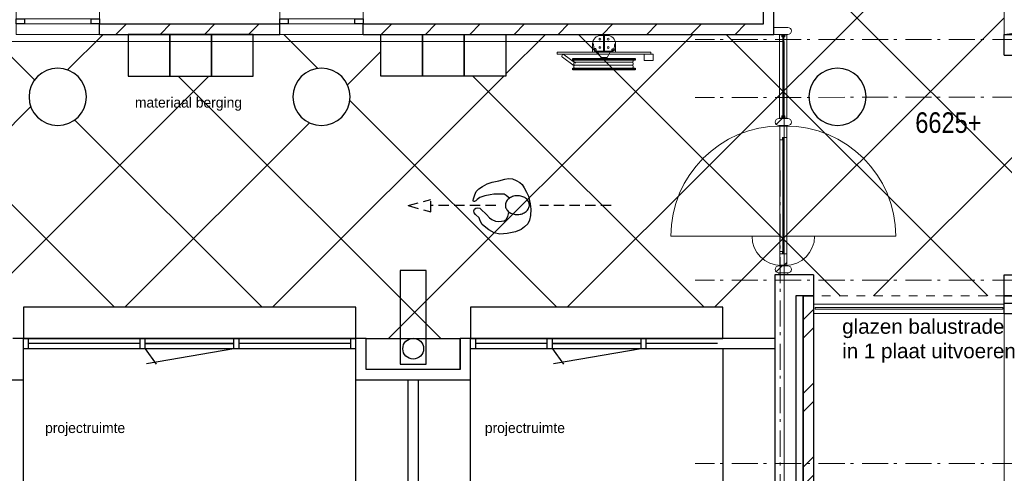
# Model space of a CAD drawing. Header units: millimetres. Extents: x 45699 to 251499, y 244 to 86446.
# Tile 176 of 240: x 202739 to 212184, y 42234 to 46591. Entities that reach past the tile are written whole.
import ezdxf

# ---------------------------------------------------------------- set-up
doc = ezdxf.new("R2010")
doc.units = ezdxf.units.MM
doc.header["$LTSCALE"] = 400
for name, pattern in [('HIDDEN', [0.375, 0.25, -0.125]), ('STYLE_01', [0.416641, 0.208282, -0.208359]), ('STYLE_06', [1.041641, 0.625, -0.208282, 0.069427, -0.138931])]:
    doc.linetypes.add(name, pattern=pattern)
for name, color, linetype, lineweight in [('Buitenkozijnen', 140, 'Continuous', 15), ('mat-baksteen', 5, 'Continuous', 25), ('mat-beton (ihwg)', 5, 'Continuous', 25), ('mat-glas-hor', 140, 'Continuous', 15), ('mat-kalkzandsteen', 5, 'Continuous', 25), ('mat-naaldhout', 140, 'Continuous', 15), ('None', 7, 'Continuous', 9), ('Sloopwerk', 5, 'Continuous', 25), ('Tekst', 140, 'Continuous', 15)]:
    doc.layers.add(name, color=color, linetype=linetype, lineweight=lineweight)
for name, color, linetype in [('inlay', 6, 'Continuous'), ('looplijnen', 8, 'HIDDEN'), ('plat', 5, 'Continuous'), ('symbol', 1, 'Continuous'), ('timmerwerk-ge', 150, 'Continuous'), ('verlichting', 2, 'Continuous')]:
    doc.layers.add(name, color=color, linetype=linetype)
doc.styles.add('Arial', font='arial.ttf', dxfattribs={"height": 176.388889})
doc.styles.add('Arial Narrow', font='ARIALN.TTF', dxfattribs={"height": 222.25})
doc.styles.add('s100', font='stylu.ttf', dxfattribs={"height": 100})

# ---------------------------------------------------------------- blocks, each defined once
blk = doc.blocks.new('*X402')
at = {"layer": 'None', "lineweight": 5}
blk.add_line((21188.1, 682), (21214.6, 708.6), dxfattribs=at)
blk = doc.blocks.new('*U403')
at = {"layer": 'mat-glas-hor', "color": 140, "lineweight": 15}
blk.add_lwpolyline([(21187.1, 796.2), (21187.1, 1899.3), (21175.1, 1899.3), (21175.1, 796.2)], close=True, dxfattribs=at)
at = {"layer": 'mat-naaldhout', "color": 140, "linetype": 'Continuous', "lineweight": 15}
for points in [[(21172.6, 1911), (21172.6, 1886), (21147.6, 1886), (21147.6, 2020), (21214.6, 2020), (21214.6, 1911)], [(21172.6, 791), (21172.6, 816), (21147.6, 816), (21147.6, 682), (21214.6, 682), (21214.6, 791)]]:
    blk.add_lwpolyline(points, close=True, dxfattribs=at)
at = {"layer": 'None', "color": 43, "linetype": 'Continuous', "lineweight": 9}
for p, q in [((20103.1, 962), (21161.1, 962)), ((22259.2, 962), (21201.1, 962))]:
    blk.add_line(p, q, dxfattribs=at)
at = {"layer": 'None', "color": 8, "lineweight": 5}
blk.add_lwpolyline([(21147.6, 2020), (21214.6, 2020), (21214.6, 791), (21147.6, 791)], close=True, dxfattribs=at)
at = {"layer": 'None', "color": 43, "linetype": 'Continuous', "lineweight": 9}
for centre, radius, start, end in [((21161.1, 962), 1058.1, 90, 180), ((21201.1, 962), 1058.1, 0, 90), ((21161.1, 962), 280.3, 180, 270), ((21201.1, 962), 280.3, 270, 0)]:
    blk.add_arc(centre, radius, start, end, dxfattribs=at)
at = {"layer": 'mat-naaldhout', "color": 140}
blk.add_blockref('*X402', (0, 0), dxfattribs=at)
blk = doc.blocks.new('*X15')
at = {"layer": 'None', "lineweight": 5}
blk.add_line((-23.7, -23.7), (33.5, 33.5), dxfattribs=at)
blk = doc.blocks.new('houten stijl 67 x 114')
at = {"layer": 'mat-naaldhout', "color": 140, "linetype": 'Continuous', "lineweight": 15, "flags": 128}
blk.add_lwpolyline([(33.5, 0), (33.5, 0, -0.414214), (0, -33.5), (0, -33.5, -0.414214), (-33.5, 0), (-33.5, 88), (-33.5, 88, -0.414214), (0, 121.5), (0, 121.5, -0.414214), (33.5, 88)], format="xyb", close=True, dxfattribs=at)
at = {"layer": 'mat-naaldhout', "color": 140}
blk.add_blockref('*X15', (0, 0), dxfattribs=at)
blk = doc.blocks.new('*U404')
at = {"layer": 'mat-glas-hor', "color": 8, "lineweight": 5}
blk.add_lwpolyline([(21146.1, 2092), (21216.1, 2092), (21216.1, 2900), (21146.1, 2900)], close=True, dxfattribs=at)
at = {"layer": 'mat-glas-hor', "color": 140, "lineweight": 15}
blk.add_lwpolyline([(21176.1, 2098.5), (21186.1, 2098.5), (21186.1, 2893.5), (21176.1, 2893.5)], close=True, dxfattribs=at)
at = {"layer": 'mat-naaldhout', "color": 140, "linetype": 'Continuous', "lineweight": 15, "flags": 128}
for points in [[(21170.9, 2900), (21145.9, 2900), (21145.9, 2899, 0.414214), (21147.9, 2897), (21164.4, 2897, -0.414214), (21167.9, 2893.5), (21167.9, 2877, 0.414214), (21169.9, 2875), (21170.9, 2875)], [(21191.4, 2900), (21216.4, 2900), (21216.4, 2899, -0.414214), (21214.4, 2897), (21197.9, 2897, 0.414214), (21194.4, 2893.5), (21194.4, 2877, -0.414214), (21192.4, 2875), (21191.4, 2875)], [(21170.9, 2092), (21145.9, 2092), (21145.9, 2093, -0.414214), (21147.9, 2095), (21164.4, 2095, 0.414214), (21167.9, 2098.5), (21167.9, 2115, -0.414214), (21169.9, 2117), (21170.9, 2117)], [(21191.4, 2092), (21216.4, 2092), (21216.4, 2093, 0.414214), (21214.4, 2095), (21197.9, 2095, -0.414214), (21194.4, 2098.5), (21194.4, 2115, 0.414214), (21192.4, 2117), (21191.4, 2117)]]:
    blk.add_lwpolyline(points, format="xyb", close=True, dxfattribs=at)
at = {"layer": 'None', "color": 7, "xscale": -1, "rotation": 270}
blk.add_blockref('houten stijl 67 x 114', (21137.1, 2058.5), dxfattribs=at)
blk = doc.blocks.new('*U405')
at = {"layer": 'None', "color": 140, "linetype": 'Continuous', "lineweight": 15, "flags": 128}
blk.add_lwpolyline([(21225.1, 2967), (21225.1, 2967, -0.414214), (21258.6, 2933.5), (21258.6, 2933.5, -0.414214), (21225.1, 2900), (21137.1, 2900), (21091.1, 2900), (21091.1, 2967), (21137.1, 2967)], format="xyb", close=True, dxfattribs=at)
at = {"layer": 'None', "color": 140, "linetype": 'Continuous', "lineweight": 15}
blk.add_lwpolyline([(21137.1, 610), (21225.1, 610), (21225.1, 590), (21137.1, 590)], close=True, dxfattribs=at)
at = {"layer": 'None', "color": 7}
for name in ['*U404', '*U403']:
    blk.add_blockref(name, (0, 0), dxfattribs=at)
at = {"layer": 'None', "color": 7, "xscale": -1, "rotation": 270}
blk.add_blockref('houten stijl 67 x 114', (21137.1, 643.5), dxfattribs=at)
blk = doc.blocks.new('*U669')
at = {"layer": 'None', "color": 8, "linetype": 'Continuous', "lineweight": 5}
for points in [[(23301.1, 220), (25297.7, 220), (25297.7, -2140), (23301.1, -2140)], [(27294.4, 220), (29291.1, 220), (29291.1, -2140), (27294.4, -2140)], [(29291.1, -2100), (21404.1, -2100), (21404.1, -4080), (29291.1, -4080)]]:
    blk.add_lwpolyline(points, close=True, dxfattribs=at)
at = {"layer": 'None', "color": 8, "linetype": 'Continuous', "lineweight": 5, "flags": 128}
blk.add_lwpolyline([(29291.1, -2100), (21404.1, -3076), (21404.1, -3104), (29291.1, -4080)], dxfattribs=at)
blk = doc.blocks.new('Kolom O 550')
at = {"layer": 'mat-beton (ihwg)', "lineweight": 25}
blk.add_circle((0, 0), 275, dxfattribs=at)
blk = doc.blocks.new('Gevelpui best 800')
at = {"layer": 'Buitenkozijnen', "color": 43, "linetype": 'Continuous', "lineweight": 9}
blk.add_lwpolyline([(-400, 270), (400, 270), (400, 0), (-400, 0)], close=True, dxfattribs=at)
at = {"layer": 'Buitenkozijnen', "color": 140, "linetype": 'Continuous', "lineweight": 15}
blk.add_lwpolyline([(-400, 150), (400, 150), (400, 100), (-400, 100)], close=True, dxfattribs=at)
at = {"layer": 'Buitenkozijnen', "color": 92, "linetype": 'Continuous', "lineweight": 25}
for points in [[(-400, 150), (-320, 150), (-320, 100), (-400, 100)], [(320, 150), (400, 150), (400, 100), (320, 100)]]:
    blk.add_lwpolyline(points, close=True, dxfattribs=at)
blk = doc.blocks.new('*X1114')
at = {"layer": 'None', "lineweight": 9}
for p, q in [((14779.4, 2900), (14879.4, 3000)), ((15203.7, 2900), (15303.7, 3000)), ((15627.9, 2900), (15727.9, 3000)), ((16052.2, 2900), (16152.2, 3000))]:
    blk.add_line(p, q, dxfattribs=at)
blk = doc.blocks.new('*X1116')
at = {"layer": 'None', "lineweight": 9}
for p, q in [((17325, 2900), (17425, 3000)), ((17749.2, 2900), (17849.2, 3000)), ((18173.5, 2900), (18273.5, 3000)), ((18597.8, 2900), (18697.8, 3000)), ((19022, 2900), (19122, 3000)), ((19446.3, 2900), (19546.3, 3000)), ((19870.6, 2900), (19970.6, 3000)), ((20294.8, 2900), (20394.8, 3000)), ((20719.1, 2900), (20819.1, 3000))]:
    blk.add_line(p, q, dxfattribs=at)
blk = doc.blocks.new('*X1160')
at = {"layer": 'None', "lineweight": 9}
for p, q in [((21371.1, 157.9), (21471.1, 257.9)), ((21371.1, -18.5), (21471.1, 81.5)), ((21371.1, -549.3), (21471.1, -449.3)), ((21371.1, -725.6), (21471.1, -625.6)), ((21371.1, -1256.4), (21471.1, -1156.4)), ((21371.1, -1432.7), (21471.1, -1332.7)), ((21371.1, -1963.5), (21471.1, -1863.5)), ((21371.1, -2139.9), (21471.1, -2039.9)), ((21371.1, -2670.6), (21471.1, -2570.6)), ((21371.1, -2847), (21471.1, -2747)), ((21371.1, -3377.7), (21471.1, -3277.7)), ((21371.1, -3554.1), (21471.1, -3454.1)), ((21371.1, -4084.8), (21471.1, -3984.8)), ((21371.1, -4261.2), (21471.1, -4161.2)), ((21371.1, -4791.9), (21471.1, -4691.9)), ((21469.3, -4870), (21471.1, -4868.3))]:
    blk.add_line(p, q, dxfattribs=at)
blk = doc.blocks.new('*X1162')
at = {"layer": 'None', "lineweight": 9}
for p, q in [((21371.1, 157.9), (21471.1, 257.9)), ((21371.1, -18.5), (21471.1, 81.5)), ((21371.1, -549.3), (21471.1, -449.3)), ((21371.1, -725.6), (21471.1, -625.6)), ((21371.1, -1256.4), (21471.1, -1156.4)), ((21371.1, -1432.7), (21471.1, -1332.7)), ((21371.1, -1963.5), (21471.1, -1863.5)), ((21371.1, -2139.9), (21471.1, -2039.9)), ((21371.1, -2670.6), (21471.1, -2570.6)), ((21371.1, -2847), (21471.1, -2747)), ((21371.1, -3377.7), (21471.1, -3277.7)), ((21371.1, -3554.1), (21471.1, -3454.1)), ((21371.1, -4084.8), (21471.1, -3984.8)), ((21371.1, -4261.2), (21471.1, -4161.2)), ((21371.1, -4791.9), (21471.1, -4691.9)), ((21371.1, -4968.3), (21471.1, -4868.3))]:
    blk.add_line(p, q, dxfattribs=at)
blk = doc.blocks.new('*U131')
at = {"layer": 'None', "color": 140, "linetype": 'Continuous', "lineweight": 15, "flags": 128}
blk.add_lwpolyline([(-21.4, 110), (58.6, 110), (58.6, 106.7, -0.391021), (52.6, 100.2), (-0.9, 95.9, 0.391021), (-12.4, 83.5), (-12.4, -83.5, 0.391021), (-0.9, -95.9), (52.6, -100.2, -0.391021), (58.6, -106.7), (58.6, -110), (-21.4, -110)], format="xyb", close=True, dxfattribs=at)
blk = doc.blocks.new('*U132')
at = {"layer": 'None', "color": 253, "linetype": 'Continuous', "lineweight": 5}
for p, q in [((96.625, -278), (96.625, 266)), ((125.704, -278), (125.704, 266)), ((50.42, -31.849), (50.42, 29))]:
    blk.add_line(p, q, dxfattribs=at)
at = {"layer": 'None', "color": 140, "linetype": 'Continuous', "lineweight": 15}
for p, q in [((50.42, 29), (1.453, 57.31)), ((0, -61), (50.42, -31.849))]:
    blk.add_line(p, q, dxfattribs=at)
at = {"layer": 'None', "color": 92, "linetype": 'Continuous', "lineweight": 25}
for points in [[(60.916, 296), (76.476, 296), (76.476, -300), (60.916, -300)], [(154.785, 296), (171.344, 296), (171.344, -302), (154.785, -302)]]:
    blk.add_lwpolyline(points, close=True, dxfattribs=at)
at = {"layer": 'None', "color": 253, "linetype": 'Continuous', "lineweight": 5}
blk.add_lwpolyline([(50.929, 18), (60.916, 18), (60.916, -18), (50.929, -18)], close=True, dxfattribs=at)
for points, knots in [([(96.866, 264), (96.866, 268.997), (93.792, 272.9335), (90.718, 276.87), (85.875, 278.0735), (81.032, 279.277), (76.476, 277.238)], [0, 0, 0, 0.333549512, 0.333549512, 0.666828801, 0.666828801, 1, 1, 1]), ([(125.825, 264), (125.825, 267.886), (123.8855, 271.2505), (121.946, 274.615), (118.586, 276.5575), (115.226, 278.5), (107.466, 278.5), (104.106, 276.5575), (100.746, 274.615), (98.806, 271.2505), (96.866, 267.886), (96.866, 264)], [0, 0, 0, 0.166769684, 0.166769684, 0.333423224, 0.333423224, 0.499994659, 0.666566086, 0.666566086, 0.833226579, 0.833226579, 1, 1, 1]), ([(154.785, 264), (154.785, 267.886), (152.845, 271.2505), (150.905, 274.615), (147.5455, 276.5575), (144.186, 278.5), (140.306, 278.5), (136.426, 278.5), (133.066, 276.5575), (129.706, 274.615), (127.7655, 271.2505), (125.825, 267.886), (125.825, 264)], [0, 0, 0, 0.166772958, 0.166772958, 0.333424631, 0.333424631, 0.499985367, 0.499985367, 0.666556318, 0.666556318, 0.833223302, 0.833223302, 1, 1, 1]), ([(76.477, -291.432), (81.039, -293.343), (85.8175, -292.072), (90.596, -290.801), (93.6105, -286.876), (96.625, -282.951), (96.625, -278)], [0, 0, 0, 0.333165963, 0.333165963, 0.666458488, 0.666458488, 1, 1, 1]), ([(96.625, -278), (96.625, -281.901), (98.573, -285.2795), (100.521, -288.658), (103.895, -290.609), (107.269, -292.56), (111.165, -292.56), (115.061, -292.56), (118.435, -290.609), (121.809, -288.658), (123.7565, -285.2795), (125.704, -281.901), (125.704, -278)], [0, 0, 0, 0.166754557, 0.166754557, 0.333426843, 0.333426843, 0.500005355, 0.500005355, 0.666583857, 0.666583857, 0.833249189, 0.833249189, 1, 1, 1]), ([(125.704, -278), (125.704, -281.901), (127.6525, -285.2795), (129.601, -288.658), (132.975, -290.609), (136.349, -292.56), (140.245, -292.56), (144.141, -292.56), (147.5145, -290.609), (150.888, -288.658), (152.836, -285.2795), (154.784, -281.901), (154.784, -278)], [0, 0, 0, 0.166757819, 0.166757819, 0.333436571, 0.333436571, 0.500014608, 0.500014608, 0.666582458, 0.666582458, 0.833245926, 0.833245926, 1, 1, 1])]:
    blk.add_open_spline(points, degree=2, knots=knots, dxfattribs=at)
blk = doc.blocks.new('BSH')
at = {"layer": 'None', "color": 140, "linetype": 'Continuous', "lineweight": 15}
for p, q in [((0, -61), (0, 111.155)), ((-159.8585, -36.7557), (-159.8585, 32.756)), ((-80, -6.8893), (-80, 2.8892))]:
    blk.add_line(p, q, dxfattribs=at)
at = {"layer": 'None', "color": 253, "linetype": 'Continuous', "lineweight": 5}
for p, q in [((27.7468, -383.0008), (105.0969, -276.5164)), ((135.277, -233.0824), (136.142, -233.8294)), ((130.6676, -289.4337), (48.7568, -402.0618))]:
    blk.add_line(p, q, dxfattribs=at)
at = {"layer": 'None', "color": 140, "linetype": 'Continuous', "lineweight": 15}
for points in [[(0, 448), (20, 448), (20, -452), (0, -452)], [(20, 469.75), (82, 469.75), (82, 382.75), (20, 382.75)], [(-160, 2.8892), (-9, 2.8892), (-9, -6.8893), (-160, -6.8893)]]:
    blk.add_lwpolyline(points, close=True, dxfattribs=at)
at = {"layer": 'None', "color": 8, "linetype": 'Continuous', "lineweight": 5}
for centre in [(-124, 37.275), (-44.5, 38.775), (-124, -41.275), (-45, -41.275)]:
    blk.add_circle(centre, 8.5, dxfattribs=at)
at = {"layer": 'None', "color": 140, "linetype": 'Continuous', "lineweight": 15}
for centre, start, end in [((-80, 28), 90, 180), ((-80, -32), 180, 270)]:
    blk.add_arc(centre, 80, start, end, dxfattribs=at)
at = {"layer": 'None', "color": 9, "linetype": 'Continuous', "lineweight": 5}
blk.add_arc((38.2528, -392.5302), 14.18399, 137.790600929, 325.770923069, dxfattribs=at)
at = {"layer": 'None', "color": 92, "linetype": 'Continuous', "lineweight": 25}
for points, knots in [([(-11.70075, 86.5025), (-12.2626, 89.0317), (-14.0137, 90.9408), (-15.7648, 92.8499), (-18.23575, 93.6275), (-20.7067, 94.4051), (-23.236, 93.84325), (-25.7653, 93.2814), (-27.67445, 91.53015), (-29.5836, 89.7789), (-30.36125, 87.3079), (-31.1389, 84.8369), (-30.57705, 82.3077), (-30.0152, 79.7785), (-28.26385, 77.8694), (-26.5125, 75.9603), (-24.0415, 75.1827), (-21.5705, 74.4051), (-19.0412, 74.96695), (-16.5119, 75.5288), (-14.60305, 77.28005), (-12.6942, 79.0313), (-11.91655, 81.5023), (-11.1389, 83.9733), (-11.70075, 86.5025)], [0, 0, 0, 0.0833344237, 0.0833344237, 0.1666618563, 0.1666618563, 0.2499968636, 0.2499968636, 0.3333348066, 0.3333348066, 0.4166657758, 0.4166657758, 0.5000000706, 0.5000000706, 0.583336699, 0.583336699, 0.666668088, 0.666668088, 0.7500039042, 0.7500039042, 0.8333377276, 0.8333377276, 0.9166657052, 0.9166657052, 1, 1, 1]), ([(-11.75695, -89.71225), (-12.375, -92.4944), (-14.3012, -94.5944), (-16.2274, -96.6944), (-18.94545, -97.54975), (-21.6635, -98.4051), (-24.4457, -97.78705), (-27.2279, -97.169), (-29.328, -95.24265), (-31.4281, -93.3163), (-32.2835, -90.5982), (-33.1389, -87.8801), (-32.52085, -85.09795), (-31.9028, -82.3158), (-29.97635, -80.2158), (-28.0499, -78.1158), (-25.3318, -77.26045), (-22.6137, -76.4051), (-19.83145, -77.02315), (-17.0492, -77.6412), (-14.94945, -79.56755), (-12.8497, -81.4939), (-11.9943, -84.212), (-11.1389, -86.9301), (-11.75695, -89.71225)], [0, 0, 0, 0.083334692, 0.083334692, 0.1666618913, 0.1666618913, 0.2499964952, 0.2499964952, 0.3333343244, 0.3333343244, 0.4166651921, 0.4166651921, 0.4999998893, 0.4999998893, 0.5833365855, 0.5833365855, 0.6666673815, 0.6666673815, 0.7500034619, 0.7500034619, 0.8333376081, 0.8333376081, 0.9166653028, 0.9166653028, 1, 1, 1])]:
    blk.add_open_spline(points, degree=2, knots=knots, dxfattribs=at)
at = {"layer": 'None', "color": 7}
blk.add_blockref('*U132', (0, 0), dxfattribs=at)
at = {"layer": 'None', "color": 140, "rotation": 180}
blk.add_blockref('*U131', (-21.4, -2), dxfattribs=at)
blk = doc.blocks.new('*U1357')
at = {"layer": 'None', "color": 8, "linetype": 'STYLE_01', "lineweight": 5}
blk.add_line((23301.1, 390), (21471.1, 390), dxfattribs=at)
at = {"layer": 'None', "color": 43, "linetype": 'Continuous', "lineweight": 9}
for p, q in [((23301.1, 308), (21471.1, 308)), ((23301.1, 220), (21471.1, 220))]:
    blk.add_line(p, q, dxfattribs=at)
at = {"layer": 'None', "color": 140, "linetype": 'Continuous', "lineweight": 15}
for p, q in [((21485.4, 278), (23285.4, 278)), ((21485.4, 262), (21485.4, 278)), ((21485.4, 262), (23285.4, 262)), ((23285.4, 262), (23285.4, 278))]:
    blk.add_line(p, q, dxfattribs=at)
blk = doc.blocks.new('*X1468')
at = {"layer": 'None', "lineweight": 5}
blk.add_line((21188.1, 682), (21214.6, 708.6), dxfattribs=at)
blk = doc.blocks.new('*U1469')
at = {"layer": 'mat-glas-hor', "color": 140, "lineweight": 15}
blk.add_lwpolyline([(21187.1, 796.2), (21187.1, 1899.3), (21175.1, 1899.3), (21175.1, 796.2)], close=True, dxfattribs=at)
at = {"layer": 'mat-naaldhout', "color": 140, "linetype": 'Continuous', "lineweight": 15}
for points in [[(21172.6, 1911), (21172.6, 1886), (21147.6, 1886), (21147.6, 2020), (21214.6, 2020), (21214.6, 1911)], [(21172.6, 791), (21172.6, 816), (21147.6, 816), (21147.6, 682), (21214.6, 682), (21214.6, 791)]]:
    blk.add_lwpolyline(points, close=True, dxfattribs=at)
at = {"layer": 'None', "color": 43, "linetype": 'Continuous', "lineweight": 9}
for p, q in [((20103.1, 962), (21161.1, 962)), ((22259.2, 962), (21201.1, 962))]:
    blk.add_line(p, q, dxfattribs=at)
at = {"layer": 'None', "color": 8, "lineweight": 5}
blk.add_lwpolyline([(21147.6, 2020), (21214.6, 2020), (21214.6, 791), (21147.6, 791)], close=True, dxfattribs=at)
at = {"layer": 'None', "color": 43, "linetype": 'Continuous', "lineweight": 9}
for centre, radius, start, end in [((21161.1, 962), 1058.1, 90, 180), ((21201.1, 962), 1058.1, 0, 90), ((21161.1, 962), 280.3, 180, 270), ((21201.1, 962), 280.3, 270, 0)]:
    blk.add_arc(centre, radius, start, end, dxfattribs=at)
at = {"layer": 'mat-naaldhout', "color": 140}
blk.add_blockref('*X1468', (0, 0), dxfattribs=at)
blk = doc.blocks.new('*U1470')
at = {"layer": 'mat-glas-hor', "color": 8, "lineweight": 5}
blk.add_lwpolyline([(21146.1, 2092), (21216.1, 2092), (21216.1, 2900), (21146.1, 2900)], close=True, dxfattribs=at)
at = {"layer": 'mat-glas-hor', "color": 140, "lineweight": 15}
blk.add_lwpolyline([(21176.1, 2098.5), (21186.1, 2098.5), (21186.1, 2893.5), (21176.1, 2893.5)], close=True, dxfattribs=at)
at = {"layer": 'mat-naaldhout', "color": 140, "linetype": 'Continuous', "lineweight": 15, "flags": 128}
for points in [[(21170.9, 2900), (21145.9, 2900), (21145.9, 2899, 0.414214), (21147.9, 2897), (21164.4, 2897, -0.414214), (21167.9, 2893.5), (21167.9, 2877, 0.414214), (21169.9, 2875), (21170.9, 2875)], [(21191.4, 2900), (21216.4, 2900), (21216.4, 2899, -0.414214), (21214.4, 2897), (21197.9, 2897, 0.414214), (21194.4, 2893.5), (21194.4, 2877, -0.414214), (21192.4, 2875), (21191.4, 2875)], [(21170.9, 2092), (21145.9, 2092), (21145.9, 2093, -0.414214), (21147.9, 2095), (21164.4, 2095, 0.414214), (21167.9, 2098.5), (21167.9, 2115, -0.414214), (21169.9, 2117), (21170.9, 2117)], [(21191.4, 2092), (21216.4, 2092), (21216.4, 2093, 0.414214), (21214.4, 2095), (21197.9, 2095, -0.414214), (21194.4, 2098.5), (21194.4, 2115, 0.414214), (21192.4, 2117), (21191.4, 2117)]]:
    blk.add_lwpolyline(points, format="xyb", close=True, dxfattribs=at)
at = {"layer": 'None', "color": 7, "xscale": -1, "rotation": 270}
blk.add_blockref('houten stijl 67 x 114', (21137.1, 2058.5), dxfattribs=at)
blk = doc.blocks.new('*U1471')
at = {"layer": 'None', "color": 140, "linetype": 'Continuous', "lineweight": 15, "flags": 128}
blk.add_lwpolyline([(21225.1, 2967), (21225.1, 2967, -0.414214), (21258.6, 2933.5), (21258.6, 2933.5, -0.414214), (21225.1, 2900), (21137.1, 2900), (21091.1, 2900), (21091.1, 2967), (21137.1, 2967)], format="xyb", close=True, dxfattribs=at)
at = {"layer": 'None', "color": 140, "linetype": 'Continuous', "lineweight": 15}
blk.add_lwpolyline([(21137.1, 610), (21225.1, 610), (21225.1, 590), (21137.1, 590)], close=True, dxfattribs=at)
at = {"layer": 'None', "color": 7}
for name in ['*U1470', '*U1469']:
    blk.add_blockref(name, (0, 0), dxfattribs=at)
at = {"layer": 'None', "color": 7, "xscale": -1, "rotation": 270}
blk.add_blockref('houten stijl 67 x 114', (21137.1, 643.5), dxfattribs=at)
blk = doc.blocks.new('symb-ps03_b2')
blk.add_lwpolyline([(82.2, -333.7), (93.5, -323.3), (109.6, -304.5), (119.8, -284.7), (121.3, -230.8), (122.5, -183.8), (115.8, -150.4), (104.2, -98.4), (90.8, -52.2), (69, -24.8), (57.7, -13.2), (50.2, -0.9), (49.4, 8.5), (59.4, 13), (75.8, 8.9), (114.7, -1.3), (145.3, -16.6), (172.1, -41.1), (196.4, -77.8), (221.1, -122.2), (235.7, -169.2), (249.9, -232.3), (265.9, -290), (270.3, -324.8), (267.4, -365.4), (252.2, -399.3), (234.6, -432.8), (213.5, -457.5), (181.2, -475.4), (141, -499), (102.8, -516.9), (26.9, -533.5), (-23.3, -539.3), (-83.1, -537.5), (-129.9, -527.7), (-165.1, -510.7), (-191.8, -478.7), (-217.7, -447.5), (-240.8, -394), (-258.1, -313.4), (-261.7, -241.7), (-250.8, -189), (-222, -138.3), (-185.2, -93.4), (-169.5, -72.2), (-133.8, -53.9), (-107.1, -45.7), (-74.5, -10), (-56.5, 2.3), (-37.5, 6.7), (-23, 0.8), (-11.7, -12.6), (-10.5, -27.9), (-13.2, -49.2), (-22.6, -61.1), (-75.1, -114.5), (-104.5, -144.9), (-120.7, -165.7), (-138.4, -200.3), (-141.8, -234.1), (-134.6, -284.5), (-123.4, -302.1), (-94.4, -318.8), (-69, -327.2), (-51.7, -333)])
blk.add_lwpolyline([(-74.5, -413.3, 0.078796), (-66.1, -458.3, 0.088041), (-45.7, -493.9, 0.105312), (-14.5, -518.5, 0.121926), (19.1, -525.8, 0.121926), (52.3, -516.6, 0.105312), (82.1, -490.3, 0.088041), (100.3, -453.5, 0.078796), (106.2, -408.2, 0.078796), (97.7, -363.2, 0.088041), (77.4, -327.6, 0.105312), (46.2, -303, 0.121926), (12.5, -295.7, 0.121926), (-20.6, -304.9, 0.105312), (-50.4, -331.2, 0.088041), (-68.6, -368, 0.078796)], format="xyb", close=True)
blk = doc.blocks.new('symb-ps09_b2')
at = {"layer": 'looplijnen'}
for p, q in [((0, 935.4), (-58.2, 718.1)), ((0, 935.4), (58.2, 718.1)), ((-58.2, 718.1), (58.2, 718.1)), ((0, 95.2), (0, 718.1)), ((0, -1011), (0, -327.3))]:
    blk.add_line(p, q, dxfattribs=at)
at = {"layer": 'symbol'}
blk.add_blockref('symb-ps03_b2', (-11, 299.5), dxfattribs=at)
blk = doc.blocks.new('deur 10')
at = {"layer": 'plat'}
for p, q in [((-475, -50), (-475, 50)), ((-425, -50), (-425, 50)), ((425, 0), (-425, 0)), ((-425, 0), (425, 0)), ((425, 0), (-425, 0)), ((425, 0), (-425, 0)), ((425, -50), (425, 50)), ((475, -50), (475, 50)), ((-425, -50), (-319.6, -196.6)), ((425, -50), (-414.1, -193.8))]:
    blk.add_line(p, q, dxfattribs=at)
blk = doc.blocks.new('lantarenpaal')
at = {"layer": 'verlichting'}
blk.add_lwpolyline([(125, -150), (125, 750), (-125, 750), (-125, -150)], close=True, dxfattribs=at)
blk.add_circle((0, 0), 100, dxfattribs=at)

msp = doc.modelspace()

# ---------------------------------------------------------------- linework, layer by layer
at = {"linetype": 'Continuous', "lineweight": 0}
msp.add_lwpolyline([(187957.4, 38574.3), (210072.6, 38574.3), (210072.6, 46382.8), (187957.4, 46382.8)], close=True, dxfattribs=at)
at = {"layer": 'inlay'}
for p, q in [((207991.4, 43830), (212139.5, 47978.1)), ((209974.4, 47405), (213239.4, 44140)), ((209405.6, 43830), (212184.4, 46608.8)), ((202444.2, 46450), (202882.2, 46012)), ((203198.7, 46108.4), (203540.3, 46450)), ((205272.6, 46450), (205599.8, 46122.8)), ((206277.2, 43530), (209197.2, 46450)), ((207403, 46070), (207783, 46450)), ((208101, 46450), (210611, 43940)), ((209515.2, 46450), (212025.2, 43940)), ((205884.1, 45965.3), (206203, 46284.2)), ((210929.8, 43940), (213239.4, 46249.6)), ((202034.5, 43530), (204554.5, 46050)), ((204258.4, 46050), (206778.4, 43530)), ((205163, 43830), (207383, 46050)), ((207086.8, 46050), (209306.8, 43830)), ((205907.2, 45815.4), (207892.6, 43830)), ((200920.3, 43830), (202846.1, 45755.8)), ((201849.7, 45630.2), (203650, 43830)), ((203266.4, 45627.8), (205064.2, 43830)), ((203748.7, 43830), (205519.1, 45600.4)), ((207146, 44576.6), (207892.6, 43830)), ((206438.9, 43869.5), (206778.4, 43530)), ((209484.4, 43430), (209484.4, 39170)), ((202774.4, 39170), (202774.4, 43130)), ((205964.4, 39170), (205964.4, 43130)), ((207064.4, 39170), (207064.4, 43130))]:
    msp.add_line(p, q, dxfattribs=at)
for points in [[(202774.4, 43530), (205964.4, 43530), (205964.4, 43830), (202774.4, 43830)], [(207064.4, 43530), (209484.4, 43530), (209484.4, 43830), (207064.4, 43830)], [(206064.4, 43530), (206964.4, 43530), (206964.4, 43230), (206064.4, 43230)]]:
    msp.add_lwpolyline(points, close=True, dxfattribs=at)
at = {"layer": 'mat-baksteen', "lineweight": 25}
for p, q in [((212284.4, 43940), (212184.4, 43940)), ((212184.4, 43770), (212184.4, 43940)), ((212184.4, 43870), (218074.4, 43870)), ((212184.4, 43770), (212184.4, 43870)), ((212184.4, 43770), (218174.4, 43770))]:
    msp.add_line(p, q, dxfattribs=at)
msp.add_lwpolyline([(210254.4, 43940), (210354.4, 43940), (210354.4, 38556), (210254.4, 38556)], close=True, dxfattribs=at)
at = {"layer": 'mat-beton (ihwg)', "lineweight": 25}
for p, q in [((212184.4, 46450), (217624.4, 46450)), ((212184.4, 46250), (212184.4, 46450)), ((212184.4, 46250), (217624.4, 46250)), ((209984.4, 44140), (209984.4, 38810)), ((210354.4, 44140), (209984.4, 44140)), ((210354.4, 44140), (210354.4, 43940)), ((212184.4, 44140), (217624.4, 44140)), ((212184.4, 43940), (212184.4, 44140)), ((210184.4, 43940), (210184.4, 38810)), ((210354.4, 43940), (210184.4, 43940)), ((212184.4, 43940), (217624.4, 43940))]:
    msp.add_line(p, q, dxfattribs=at)
at = {"layer": 'mat-kalkzandsteen', "lineweight": 25}
for p, q in [((209874.4, 46550), (209874.4, 46912.5)), ((209974.4, 46450), (209974.4, 46912.5)), ((203504.4, 46550), (205234.4, 46550)), ((203504.4, 46450), (203504.4, 46550)), ((205234.4, 46450), (205234.4, 46550)), ((206034.4, 46550), (209874.4, 46550)), ((206034.4, 46450), (206034.4, 46550)), ((203504.4, 46450), (205234.4, 46450)), ((206034.4, 46450), (209974.4, 46450))]:
    msp.add_line(p, q, dxfattribs=at)
at = {"layer": 'None', "color": 7, "linetype": 'STYLE_06', "lineweight": 9}
for p, q in [((219403, 46400), (209220.4, 46400)), ((219403, 45850), (209220.4, 45844.8)), ((210034.4, 36561), (210034.4, 45160)), ((219403, 44090), (209220.4, 44090)), ((219403, 42330), (209220.4, 42330))]:
    msp.add_line(p, q, dxfattribs=at)
at = {"layer": 'None', "color": 43, "linetype": 'Continuous', "lineweight": 9}
msp.add_lwpolyline([(212184.4, 48000), (212184.4, 46450), (217638.1, 46450), (217638.1, 46575), (218174.4, 46575), (218174.4, 48000)], close=True, dxfattribs=at)
msp.add_lwpolyline([(212184.4, 48000), (218174.4, 47225), (212184.4, 46450)], dxfattribs=at)
at = {"layer": 'plat'}
for p, q in [((206064.4, 43530), (202674.4, 43530)), ((202774.4, 43130), (202774.4, 43530)), ((202824.4, 43430), (202824.4, 43530)), ((203894.4, 43480), (202824.4, 43480)), ((205914.4, 43480), (204844.4, 43480)), ((205914.4, 43430), (205914.4, 43530)), ((205964.4, 43130), (205964.4, 43530)), ((206064.4, 43230), (206064.4, 43530)), ((209984.4, 43530), (206964.4, 43530)), ((206964.4, 43230), (206964.4, 43530)), ((207064.4, 43130), (207064.4, 43530)), ((207114.4, 43430), (207114.4, 43530)), ((207799.4, 43480), (207114.4, 43480)), ((208699.4, 43480), (207849.4, 43480)), ((209434.4, 43480), (208749.4, 43480)), ((205964.4, 43430), (202774.4, 43430)), ((209984.4, 43430), (207064.4, 43430)), ((206964.4, 43230), (206064.4, 43230)), ((202774.4, 43130), (201674.4, 43130)), ((207064.4, 43130), (205964.4, 43130)), ((206464.4, 38810), (206464.4, 43130)), ((206564.4, 38810), (206564.4, 43130))]:
    msp.add_line(p, q, dxfattribs=at)
at = {"layer": 'Sloopwerk', "lineweight": 25}
for p, q in [((210254.4, 43940), (210254.4, 38680)), ((210254.4, 43940), (210354.4, 43940)), ((210354.4, 43940), (210354.4, 38680))]:
    msp.add_line(p, q, dxfattribs=at)
at = {"layer": 'timmerwerk-ge'}
for points in [[(203778.7, 46050), (204178.7, 46050), (204178.7, 46450), (203778.7, 46450)], [(204178.7, 46050), (204578.7, 46050), (204578.7, 46450), (204178.7, 46450)], [(204578.7, 46050), (204978.7, 46050), (204978.7, 46450), (204578.7, 46450)], [(206603, 46050), (206203, 46050), (206203, 46450), (206603, 46450)], [(207003, 46050), (206603, 46050), (206603, 46450), (207003, 46450)], [(207403, 46050), (207003, 46050), (207003, 46450), (207403, 46450)]]:
    msp.add_lwpolyline(points, close=True, dxfattribs=at)

# ---------------------------------------------------------------- block references
at = {"layer": 'Buitenkozijnen', "color": 7}
for p in [(203104.4, 46450), (205634.4, 46450)]:
    msp.add_blockref('Gevelpui best 800', p, dxfattribs=at)
at = {"layer": 'inlay'}
for name, p in [('lantarenpaal', (206514.4, 43431.6)), ('deur 10', (204369.4, 43480)), ('deur 10', (208274.4, 43480))]:
    msp.add_blockref(name, p, dxfattribs=at)
at = {"layer": 'mat-baksteen'}
msp.add_blockref('*X1162', (188883.4, 43550), dxfattribs=at)
at = {"layer": 'mat-beton (ihwg)', "color": 7, "xscale": -1, "rotation": 270}
for p in [(203104.4, 45850), (205634.4, 45850), (210584.4, 45850), (210584.4, 45850)]:
    msp.add_blockref('Kolom O 550', p, dxfattribs=at)
at = {"layer": 'mat-kalkzandsteen'}
for name in ['*X1114', '*X1116']:
    msp.add_blockref(name, (188883.4, 43550), dxfattribs=at)
at = {"layer": 'None', "color": 7}
for name in ['*U405', '*U1357', '*U669']:
    msp.add_blockref(name, (188883.4, 43550), dxfattribs=at)
at = {"layer": 'None', "color": 7, "rotation": 270}
msp.add_blockref('BSH', (208346.9, 46280), dxfattribs=at)
at = {"layer": 'plat'}
msp.add_blockref('*U1471', (188883.4, 43550), dxfattribs=at)
at = {"layer": 'Sloopwerk'}
msp.add_blockref('*X1160', (188883.4, 43550), dxfattribs=at)
at = {"layer": 'symbol', "rotation": 89.99999999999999}
msp.add_blockref('symb-ps09_b2', (207402.2, 44805.2), dxfattribs=at)

# ---------------------------------------------------------------- texts
at = {"layer": 'plat', "style": 's100'}
for s, p in [('materiaal berging', (203844.9, 45746.8)), ('projectruimte', (202983, 42621.3)), ('projectruimte', (207201.5, 42621.3))]:
    msp.add_text(s, height=99.415, dxfattribs=at).set_placement(p)
at = {"layer": 'Tekst', "color": 92, "insert": (211330.5, 45701.4), "char_height": 197.56, "attachment_point": 1, "style": 'Arial Narrow'}
msp.add_mtext('6625+', dxfattribs=at)
at = {"layer": 'Tekst', "color": 43, "insert": (210629.3, 43715.9), "char_height": 141.111, "attachment_point": 1, "style": 'Arial'}
msp.add_mtext('glazen balustrade\\Pin 1 plaat uitvoeren', dxfattribs=at)

doc.saveas('drawing.dxf')
